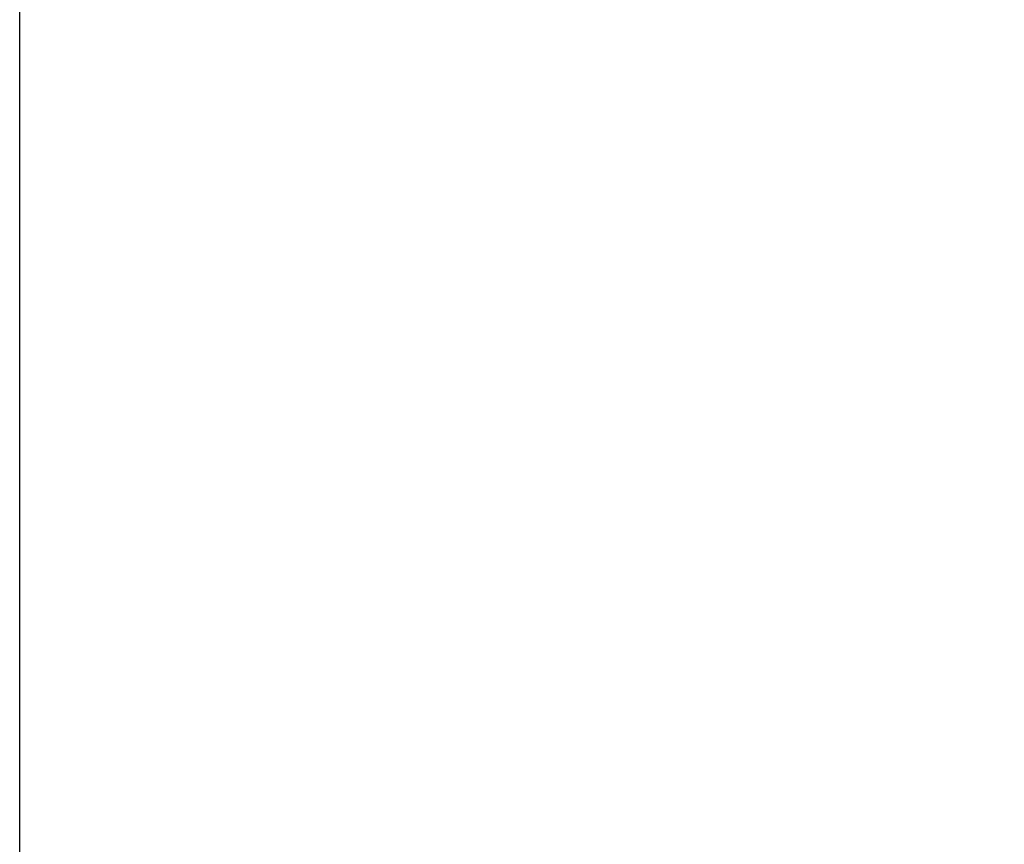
# Model space of a CAD drawing. Header units: millimetres. Extents: x 786 to 42540, y -7760 to 3796.
# Tile 145 of 256: x 37240.27 to 37241.51, y -5618.83 to -5617.79. Entities that reach past the tile are written whole.
import ezdxf

# ---------------------------------------------------------------- set-up
doc = ezdxf.new("R2010")
doc.units = ezdxf.units.MM
doc.layers.add('A-FLOR', color=7, linetype='Continuous', lineweight=13)
doc.layers.add('A-FLOR-PATT', color=7, linetype='Continuous', lineweight=25)

msp = doc.modelspace()

# ---------------------------------------------------------------- hatches: boundary and pattern name
at = {"layer": 'A-FLOR-PATT', "lineweight": 5}
h = msp.add_hatch(dxfattribs=at)
h.set_pattern_fill('FP_10', color=256, style=0, pattern_type=2)
h.set_pattern_definition([(50, (48694.2, -5700), (291.494, -25.502), [30.48, -335.28]), (355, (48694.2, -5700), (-56.389, 305.691), [24.384, -268.224]), (100.451, (48718.5, -5702.12), (235.108, 280.1865), [25.904, -284.944]), (46.184, (48694.2, -5618.72), (433.727, -67.268), [45.72, -502.92]), (96.636, (48730.35, -5624.33), (379.844, 395.885), [38.856, -427.416]), (351.184, (48694.2, -5618.7), (379.848, 395.881), [36.576, -402.336]), (21, (48734.85, -5639.04), (242.583, -163.624), [30.48, -335.28]), (326, (48734.85, -5639.04), (98.883, 294.701), [24.384, -268.224]), (71.451, (48755.06, -5652.68), (341.467, 131.074), [25.904, -284.944]), (37.5, (48694.21, -5700), (4.9419, 135.2883), [13.411, -251.562, 13.411, -258.877, -269.24]), (37.5, (48694.21, -5700), (4.9419, 135.2883), [-537.261, 13.411, -255.829]), (7.5, (48694.21, -5700), (106.9117, 160.289), [13.411, -141.834, 13.411, -245.466, -102.616]), (7.5, (48694.21, -5700), (106.9117, 160.289), [-414.122, 13.411, -89.205]), (327.5, (48603.58, -5700), (216.9455, -9.1662), [13.411, -88.189, 13.411, -303.581, -420.624]), (327.5, (48603.58, -5700), (216.9455, -9.1662), [-418.592, 13.411, -407.213]), (317.5, (48562.94, -5700), (237.007, 40.6827), [13.411, -118.669, 13.411, -197.104, -298.704]), (317.5, (48562.94, -5700), (237.007, 40.6827), [-342.595, 13.411, -285.293])])
h.paths.add_polyline_path([(37322.6086, -5746), (42440.2706, -5746), (42440.2706, -5617), (37240.2706, -5617), (37240.2706, -5746)])

# ---------------------------------------------------------------- linework, layer by layer
at = {"layer": 'A-FLOR', "lineweight": 25}
msp.add_line((37240.2706, -5600), (37240.2706, -6000), dxfattribs=at)

doc.saveas('drawing.dxf')
